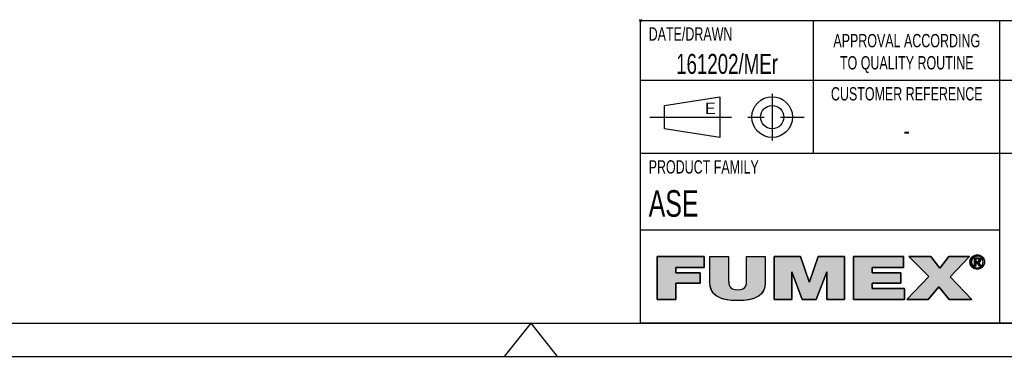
# Model space of a CAD drawing. Extents: x 0 to 594, y 0 to 420.
# Tile 3 of 17: x 325 to 473, y 0 to 51. Entities that reach past the tile are written whole.
import ezdxf

# ---------------------------------------------------------------- set-up
doc = ezdxf.new("R2010")
doc.units = 0
doc.header["$LTSCALE"] = 32.67
doc.linetypes.add('CENTER', pattern=[0.6, 0.375, -0.075, 0.075, -0.075])
doc.layers.get('0').update_dxf_attribs({"linetype": 'CONTINUOUS'})
doc.layers.add('ASEM_85_125-125_DXF_FORMAT', color=7, linetype='CONTINUOUS')
doc.layers.add('ASEM_85_125-DXF_CONTINUOUS', color=7, linetype='CONTINUOUS')
doc.styles.add('TEXTSTYLE_2', font='txt', dxfattribs={"width": 0.7})
doc.styles.add('TEXTSTYLE_3', font='txt')

# ---------------------------------------------------------------- blocks, each defined once
blk = doc.blocks.new('BLOCK_2_BL1', base_point=(445.6, 11.82))
at = {"layer": 'ASEM_85_125-125_DXF_FORMAT', "linetype": 'CONTINUOUS'}
for points in [[(423.82, 8.53), (421.02, 8.53), (421.02, 15.03), (428.05, 15.03), (428.05, 13.36), (423.82, 13.36), (423.82, 12.55), (427.45, 12.55), (427.45, 11.01), (423.82, 11.01)], [(437.23, 15.03), (437.23, 11.04), (437.19, 10.55), (437.08, 10.11), (436.9, 9.74), (436.65, 9.41), (436.33, 9.12), (435.92, 8.88), (435.41, 8.67), (434.78, 8.52), (434.01, 8.41), (433.09, 8.38), (432.17, 8.42), (431.4, 8.52), (430.77, 8.67), (430.26, 8.88), (429.85, 9.12), (429.52, 9.41), (429.27, 9.74), (429.09, 10.12), (428.98, 10.55), (428.94, 11.04), (428.94, 15.03), (431.74, 15.03), (431.74, 11.49), (431.76, 11.06), (431.81, 10.73), (431.92, 10.48), (432.09, 10.29), (432.33, 10.13), (432.66, 10.03), (433.11, 10), (433.54, 10.03), (433.86, 10.13), (434.1, 10.29), (434.26, 10.49), (434.36, 10.74), (434.42, 11.07), (434.43, 11.49), (434.43, 15.03)], [(441.21, 8.53), (438.56, 8.53), (438.56, 15.03), (442.55, 15.03), (443.84, 11.21), (443.87, 11.21), (445.17, 15.03), (449.15, 15.03), (449.15, 8.53), (446.51, 8.53), (446.51, 12.7), (446.48, 12.7), (444.9, 8.53), (442.81, 8.53), (441.23, 12.7), (441.21, 12.7)], [(458.17, 8.53), (450.5, 8.53), (450.5, 15.03), (458.03, 15.03), (458.03, 13.36), (453.3, 13.36), (453.3, 12.55), (457.6, 12.55), (457.6, 11.01), (453.3, 11.01), (453.3, 10.2), (458.17, 10.2)], [(461.73, 8.53), (458.52, 8.53), (461.81, 11.99), (458.82, 15.03), (462.1, 15.03), (463.48, 13.26), (464.83, 15.03), (467.93, 15.03), (465.02, 11.97), (468.26, 8.53), (464.89, 8.53), (463.34, 10.47)], [(468.45, 14.81), (468.37, 14.71), (468.3, 14.59), (468.26, 14.47), (468.23, 14.34), (468.22, 14.2), (468.01, 14.03), (468, 14.2), (468.01, 14.36), (468.05, 14.52), (468.11, 14.66), (468.19, 14.8), (468.49, 14.86)], [(468.6, 14.94), (468.49, 14.86), (468.19, 14.8), (468.29, 14.92), (468.71, 15)], [(468.83, 15.05), (468.71, 15), (468.29, 14.92), (468.41, 15.03), (468.96, 15.08)], [(469.09, 15.09), (468.96, 15.08), (468.41, 15.03), (468.47, 15.08), (469.57, 15.16), (469.71, 15.08), (469.78, 15.03), (469.89, 14.92), (469.99, 14.8), (470.07, 14.66), (470.13, 14.52), (470.17, 14.36), (470.18, 14.2), (470.17, 14.03), (470.13, 13.88), (470.07, 13.73), (470, 13.59), (469.9, 13.46), (469.78, 13.36), (469.71, 13.31), (469.57, 13.23), (469.42, 13.17), (469.26, 13.13), (468.93, 13.13), (468.77, 13.17), (468.62, 13.23), (468.54, 13.27), (469.09, 13.3), (469.23, 13.31), (469.36, 13.34), (469.48, 13.38), (469.59, 13.45), (469.69, 13.53), (469.73, 13.58), (469.81, 13.68), (469.88, 13.8), (469.92, 13.92), (469.95, 14.06), (469.96, 14.2), (469.95, 14.34), (469.92, 14.47), (469.88, 14.59), (469.81, 14.71), (469.73, 14.81), (469.69, 14.86), (469.59, 14.94), (469.48, 15), (469.35, 15.05), (469.23, 15.08)], [(469.09, 15.27), (469.26, 15.26), (469.42, 15.22), (469.57, 15.16), (468.47, 15.08), (468.62, 15.16), (468.77, 15.22), (468.93, 15.26)], [(468.87, 14.65), (468.68, 13.57), (468.68, 14.81), (469.15, 14.81), (469.15, 14.81), (469.26, 14.81), (469.34, 14.79), (469.41, 14.77), (469.46, 14.74), (469.51, 14.7), (469.53, 14.68), (469.54, 14.66), (469.57, 14.6), (469.58, 14.54), (469.59, 14.46), (469.58, 14.39), (469.57, 14.32), (469.54, 14.27), (469.22, 14.28), (469.26, 14.29), (469.29, 14.3), (469.32, 14.31), (469.34, 14.33), (469.36, 14.35), (469.37, 14.37), (469.38, 14.4), (469.39, 14.43), (469.39, 14.47), (469.39, 14.51), (469.38, 14.53), (469.37, 14.56), (469.36, 14.58), (469.34, 14.6), (469.31, 14.62), (469.28, 14.63), (469.25, 14.64), (469.21, 14.65), (469.16, 14.65), (469.12, 14.65), (468.99, 14.65)], [(468.23, 14.06), (468.26, 13.92), (468.3, 13.8), (468.37, 13.68), (468.45, 13.58), (468.29, 13.47), (468.19, 13.59), (468.11, 13.73), (468.05, 13.88), (468.01, 14.03), (468.22, 14.2)], [(468.49, 13.53), (468.6, 13.45), (468.4, 13.36), (468.29, 13.47), (468.45, 13.58)], [(468.71, 13.38), (468.83, 13.34), (468.54, 13.27), (468.4, 13.36), (468.6, 13.45)], [(469.09, 14.27), (469.11, 14.27), (469.17, 14.27), (469.22, 14.28), (469.54, 14.27), (468.87, 14.11), (468.87, 13.57), (468.68, 13.57), (468.87, 14.65), (468.87, 14.46), (468.87, 14.27), (468.98, 14.27)], [(469.27, 14.12), (469.62, 13.57), (469.41, 13.57), (469.08, 14.11), (468.87, 14.11), (469.54, 14.27), (469.5, 14.22), (469.46, 14.19), (469.4, 14.16), (469.34, 14.13)]]:
    blk.add_hatch(color=7, dxfattribs=at).paths.add_polyline_path(points)
at = {"layer": 'ASEM_85_125-125_DXF_FORMAT', "color": 7, "linetype": 'CONTINUOUS'}
for p, q in [((428.05, 15.03), (421.02, 15.03)), ((421.02, 15.03), (421.02, 8.53)), ((428.05, 15.03), (421.02, 15.03)), ((421.02, 15.03), (421.02, 8.53)), ((428.05, 13.36), (428.05, 15.03)), ((428.05, 13.36), (428.05, 15.03)), ((442.55, 15.03), (438.56, 15.03)), ((438.56, 15.03), (438.56, 8.53)), ((442.55, 15.03), (438.56, 15.03)), ((438.56, 15.03), (438.56, 8.53)), ((443.84, 11.21), (442.55, 15.03)), ((443.84, 11.21), (442.55, 15.03)), ((445.17, 15.03), (443.87, 11.21)), ((445.17, 15.03), (443.87, 11.21)), ((449.15, 15.03), (445.17, 15.03)), ((449.15, 15.03), (445.17, 15.03)), ((449.15, 8.53), (449.15, 15.03)), ((449.15, 8.53), (449.15, 15.03)), ((458.03, 15.03), (450.5, 15.03)), ((450.5, 15.03), (450.5, 8.53)), ((458.03, 15.03), (450.5, 15.03)), ((450.5, 15.03), (450.5, 8.53)), ((458.03, 13.36), (458.03, 15.03)), ((458.03, 13.36), (458.03, 15.03)), ((462.1, 15.03), (458.82, 15.03)), ((458.82, 15.03), (461.81, 11.99)), ((462.1, 15.03), (458.82, 15.03)), ((458.82, 15.03), (461.81, 11.99)), ((463.48, 13.26), (462.1, 15.03)), ((463.48, 13.26), (462.1, 15.03)), ((464.83, 15.03), (463.48, 13.26)), ((464.83, 15.03), (463.48, 13.26)), ((467.93, 15.03), (464.83, 15.03)), ((467.93, 15.03), (464.83, 15.03)), ((465.02, 11.97), (467.93, 15.03)), ((465.02, 11.97), (467.93, 15.03)), ((423.82, 12.55), (423.82, 13.36)), ((423.82, 13.36), (428.05, 13.36)), ((423.82, 12.55), (423.82, 13.36)), ((423.82, 13.36), (428.05, 13.36)), ((453.3, 12.55), (453.3, 13.36)), ((453.3, 13.36), (458.03, 13.36)), ((453.3, 12.55), (453.3, 13.36)), ((453.3, 13.36), (458.03, 13.36)), ((427.45, 12.55), (423.82, 12.55)), ((427.45, 12.55), (423.82, 12.55)), ((427.45, 11.01), (427.45, 12.55)), ((427.45, 11.01), (427.45, 12.55)), ((441.21, 8.53), (441.21, 12.7)), ((441.21, 12.7), (441.23, 12.7)), ((441.21, 8.53), (441.21, 12.7)), ((441.21, 12.7), (441.23, 12.7)), ((441.23, 12.7), (442.81, 8.53)), ((441.23, 12.7), (442.81, 8.53)), ((444.9, 8.53), (446.48, 12.7)), ((444.9, 8.53), (446.48, 12.7)), ((446.48, 12.7), (446.51, 12.7)), ((446.48, 12.7), (446.51, 12.7)), ((446.51, 12.7), (446.51, 8.53)), ((446.51, 12.7), (446.51, 8.53)), ((457.6, 12.55), (453.3, 12.55)), ((457.6, 12.55), (453.3, 12.55)), ((457.6, 11.01), (457.6, 12.55)), ((457.6, 11.01), (457.6, 12.55)), ((461.81, 11.99), (458.52, 8.53)), ((461.81, 11.99), (458.52, 8.53)), ((468.26, 8.53), (465.02, 11.97)), ((468.26, 8.53), (465.02, 11.97)), ((423.82, 8.53), (423.82, 11.01)), ((423.82, 11.01), (427.45, 11.01)), ((423.82, 8.53), (423.82, 11.01)), ((423.82, 11.01), (427.45, 11.01)), ((443.87, 11.21), (443.84, 11.21)), ((443.87, 11.21), (443.84, 11.21)), ((453.3, 10.2), (453.3, 11.01)), ((453.3, 11.01), (457.6, 11.01)), ((453.3, 10.2), (453.3, 11.01)), ((453.3, 11.01), (457.6, 11.01)), ((461.73, 8.53), (463.34, 10.47)), ((461.73, 8.53), (463.34, 10.47)), ((463.34, 10.47), (464.89, 8.53)), ((463.34, 10.47), (464.89, 8.53)), ((458.17, 10.2), (453.3, 10.2)), ((458.17, 10.2), (453.3, 10.2)), ((458.17, 8.53), (458.17, 10.2)), ((458.17, 8.53), (458.17, 10.2)), ((421.02, 8.53), (423.82, 8.53)), ((421.02, 8.53), (423.82, 8.53)), ((438.56, 8.53), (441.21, 8.53)), ((438.56, 8.53), (441.21, 8.53)), ((442.81, 8.53), (444.9, 8.53)), ((442.81, 8.53), (444.9, 8.53)), ((446.51, 8.53), (449.15, 8.53)), ((446.51, 8.53), (449.15, 8.53)), ((450.5, 8.53), (458.17, 8.53)), ((450.5, 8.53), (458.17, 8.53)), ((458.52, 8.53), (461.73, 8.53)), ((458.52, 8.53), (461.73, 8.53)), ((464.89, 8.53), (468.26, 8.53)), ((464.89, 8.53), (468.26, 8.53))]:
    blk.add_line(p, q, dxfattribs=at)
for points in [[(423.82, 8.53), (421.02, 8.53), (421.02, 15.03), (428.05, 15.03), (428.05, 13.36), (423.82, 13.36), (423.82, 12.55), (427.45, 12.55), (427.45, 11.01), (423.82, 11.01), (423.82, 8.53)], [(437.23, 15.03), (437.23, 11.04), (437.19, 10.55), (437.08, 10.11), (436.9, 9.74), (436.65, 9.41), (436.33, 9.12), (435.92, 8.88), (435.41, 8.67), (434.78, 8.52), (434.01, 8.41), (433.09, 8.38), (432.17, 8.42), (431.4, 8.52), (430.77, 8.67), (430.26, 8.88), (429.85, 9.12), (429.52, 9.41), (429.27, 9.74), (429.09, 10.12), (428.98, 10.55), (428.94, 11.04), (428.94, 15.03), (431.74, 15.03), (431.74, 11.49), (431.76, 11.06), (431.81, 10.73), (431.92, 10.48), (432.09, 10.29), (432.33, 10.13), (432.66, 10.03), (433.11, 10), (433.54, 10.03), (433.86, 10.13), (434.1, 10.29), (434.26, 10.49), (434.36, 10.74), (434.42, 11.07), (434.43, 11.49), (434.43, 15.03), (437.23, 15.03)], [(441.21, 8.53), (438.56, 8.53), (438.56, 15.03), (442.55, 15.03), (443.84, 11.21), (443.87, 11.21), (445.17, 15.03), (449.15, 15.03), (449.15, 8.53), (446.51, 8.53), (446.51, 12.7), (446.48, 12.7), (444.9, 8.53), (442.81, 8.53), (441.23, 12.7), (441.21, 12.7), (441.21, 8.53)], [(458.17, 8.53), (450.5, 8.53), (450.5, 15.03), (458.03, 15.03), (458.03, 13.36), (453.3, 13.36), (453.3, 12.55), (457.6, 12.55), (457.6, 11.01), (453.3, 11.01), (453.3, 10.2), (458.17, 10.2), (458.17, 8.53)], [(461.73, 8.53), (458.52, 8.53), (461.81, 11.99), (458.82, 15.03), (462.1, 15.03), (463.48, 13.26), (464.83, 15.03), (467.93, 15.03), (465.02, 11.97), (468.26, 8.53), (464.89, 8.53), (463.34, 10.47), (461.73, 8.53)], [(468.45, 14.81), (468.37, 14.71), (468.3, 14.59), (468.26, 14.47), (468.23, 14.34), (468.22, 14.2), (468.01, 14.03), (468, 14.2), (468.01, 14.36), (468.05, 14.52), (468.11, 14.66), (468.19, 14.8), (468.49, 14.86), (468.45, 14.81)], [(468.6, 14.94), (468.49, 14.86), (468.19, 14.8), (468.29, 14.92), (468.71, 15), (468.6, 14.94)], [(468.83, 15.05), (468.71, 15), (468.29, 14.92), (468.41, 15.03), (468.96, 15.08), (468.83, 15.05)], [(469.09, 15.09), (468.96, 15.08), (468.41, 15.03), (468.47, 15.08), (469.57, 15.16), (469.71, 15.08), (469.78, 15.03), (469.89, 14.92), (469.99, 14.8), (470.07, 14.66), (470.13, 14.52), (470.17, 14.36), (470.18, 14.2), (470.17, 14.03), (470.13, 13.88), (470.07, 13.73), (470, 13.59), (469.9, 13.46), (469.78, 13.36), (469.71, 13.31), (469.57, 13.23), (469.42, 13.17), (469.26, 13.13), (468.93, 13.13), (468.77, 13.17), (468.62, 13.23), (468.54, 13.27), (469.09, 13.3), (469.23, 13.31), (469.36, 13.34), (469.48, 13.38), (469.59, 13.45), (469.69, 13.53), (469.73, 13.58), (469.81, 13.68), (469.88, 13.8), (469.92, 13.92), (469.95, 14.06), (469.96, 14.2), (469.95, 14.34), (469.92, 14.47), (469.88, 14.59), (469.81, 14.71), (469.73, 14.81), (469.69, 14.86), (469.59, 14.94), (469.48, 15), (469.35, 15.05), (469.23, 15.08), (469.09, 15.09)], [(469.09, 15.27), (469.26, 15.26), (469.42, 15.22), (469.57, 15.16), (468.47, 15.08), (468.62, 15.16), (468.77, 15.22), (468.93, 15.26), (469.09, 15.27)], [(468.87, 14.65), (468.68, 13.57), (468.68, 14.81), (469.15, 14.81), (469.15, 14.81), (469.26, 14.81), (469.34, 14.79), (469.41, 14.77), (469.46, 14.74), (469.51, 14.7), (469.53, 14.68), (469.54, 14.66), (469.57, 14.6), (469.58, 14.54), (469.59, 14.46), (469.58, 14.39), (469.57, 14.32), (469.54, 14.27), (469.22, 14.28), (469.26, 14.29), (469.29, 14.3), (469.32, 14.31), (469.34, 14.33), (469.36, 14.35), (469.37, 14.37), (469.38, 14.4), (469.39, 14.43), (469.39, 14.47), (469.39, 14.51), (469.38, 14.53), (469.37, 14.56), (469.36, 14.58), (469.34, 14.6), (469.31, 14.62), (469.28, 14.63), (469.25, 14.64), (469.21, 14.65), (469.16, 14.65), (469.12, 14.65), (468.99, 14.65), (468.87, 14.65)], [(468.23, 14.06), (468.26, 13.92), (468.3, 13.8), (468.37, 13.68), (468.45, 13.58), (468.29, 13.47), (468.19, 13.59), (468.11, 13.73), (468.05, 13.88), (468.01, 14.03), (468.22, 14.2), (468.23, 14.06)], [(468.49, 13.53), (468.6, 13.45), (468.4, 13.36), (468.29, 13.47), (468.45, 13.58), (468.49, 13.53)], [(468.71, 13.38), (468.83, 13.34), (468.54, 13.27), (468.4, 13.36), (468.6, 13.45), (468.71, 13.38)], [(469.09, 14.27), (469.11, 14.27), (469.17, 14.27), (469.22, 14.28), (469.54, 14.27), (468.87, 14.11), (468.87, 13.57), (468.68, 13.57), (468.87, 14.65), (468.87, 14.46), (468.87, 14.27), (468.98, 14.27), (469.09, 14.27)], [(469.27, 14.12), (469.62, 13.57), (469.41, 13.57), (469.08, 14.11), (468.87, 14.11), (469.54, 14.27), (469.5, 14.22), (469.46, 14.19), (469.4, 14.16), (469.34, 14.13), (469.27, 14.12)]]:
    blk.add_lwpolyline(points, dxfattribs=at)
for points, knots in [([(437.23, 15.03), (437.23, 15.03), (434.43, 15.03), (434.43, 15.03), (434.43, 15.03), (434.43, 11.49), (434.43, 11.49), (434.43, 10.83), (434.43, 10), (433.11, 10), (431.74, 10), (431.74, 10.83), (431.74, 11.49), (431.74, 11.49), (431.74, 15.03), (431.74, 15.03), (431.74, 15.03), (428.94, 15.03), (428.94, 15.03), (428.94, 15.03), (428.94, 11.04), (428.94, 11.04), (428.94, 9.24), (430.32, 8.38), (433.09, 8.38), (435.87, 8.38), (437.23, 9.24), (437.23, 11.04), (437.23, 11.04), (437.23, 15.03), (437.23, 15.03)], [0, 0, 0, 0, 1, 1, 1, 2, 2, 2, 3, 3, 3, 4, 4, 4, 5, 5, 5, 6, 6, 6, 7, 7, 7, 8, 8, 8, 9, 9, 9, 10, 10, 10, 10]), ([(437.23, 15.03), (437.23, 15.03), (434.43, 15.03), (434.43, 15.03), (434.43, 15.03), (434.43, 11.49), (434.43, 11.49), (434.43, 10.83), (434.43, 10), (433.11, 10), (431.74, 10), (431.74, 10.83), (431.74, 11.49), (431.74, 11.49), (431.74, 15.03), (431.74, 15.03), (431.74, 15.03), (428.94, 15.03), (428.94, 15.03), (428.94, 15.03), (428.94, 11.04), (428.94, 11.04), (428.94, 9.24), (430.32, 8.38), (433.09, 8.38), (435.87, 8.38), (437.23, 9.24), (437.23, 11.04), (437.23, 11.04), (437.23, 15.03), (437.23, 15.03)], [0, 0, 0, 0, 1, 1, 1, 2, 2, 2, 3, 3, 3, 4, 4, 4, 5, 5, 5, 6, 6, 6, 7, 7, 7, 8, 8, 8, 9, 9, 9, 10, 10, 10, 10]), ([(469.09, 13.12), (469.68, 13.12), (470.18, 13.57), (470.18, 14.2), (470.18, 14.81), (469.68, 15.27), (469.09, 15.27), (468.5, 15.27), (468, 14.81), (468, 14.2), (468, 13.57), (468.5, 13.12), (469.09, 13.12)], [0, 0, 0, 0, 1, 1, 1, 2, 2, 2, 3, 3, 3, 4, 4, 4, 4]), ([(469.09, 13.12), (469.68, 13.12), (470.18, 13.57), (470.18, 14.2), (470.18, 14.81), (469.68, 15.27), (469.09, 15.27), (468.5, 15.27), (468, 14.81), (468, 14.2), (468, 13.57), (468.5, 13.12), (469.09, 13.12)], [0, 0, 0, 0, 1, 1, 1, 2, 2, 2, 3, 3, 3, 4, 4, 4, 4]), ([(468.22, 14.2), (468.22, 14.71), (468.6, 15.09), (469.09, 15.09), (469.58, 15.09), (469.96, 14.71), (469.96, 14.2), (469.96, 13.68), (469.58, 13.3), (469.09, 13.3), (468.6, 13.3), (468.22, 13.68), (468.22, 14.2)], [0, 0, 0, 0, 1, 1, 1, 2, 2, 2, 3, 3, 3, 4, 4, 4, 4]), ([(468.22, 14.2), (468.22, 14.71), (468.6, 15.09), (469.09, 15.09), (469.58, 15.09), (469.96, 14.71), (469.96, 14.2), (469.96, 13.68), (469.58, 13.3), (469.09, 13.3), (468.6, 13.3), (468.22, 13.68), (468.22, 14.2)], [0, 0, 0, 0, 1, 1, 1, 2, 2, 2, 3, 3, 3, 4, 4, 4, 4]), ([(468.87, 14.11), (468.87, 14.11), (469.08, 14.11), (469.08, 14.11), (469.08, 14.11), (469.41, 13.57), (469.41, 13.57), (469.41, 13.57), (469.62, 13.57), (469.62, 13.57), (469.62, 13.57), (469.27, 14.12), (469.27, 14.12), (469.45, 14.14), (469.59, 14.24), (469.59, 14.46), (469.59, 14.71), (469.44, 14.81), (469.15, 14.81), (469.15, 14.81), (468.68, 14.81), (468.68, 14.81), (468.68, 14.81), (468.68, 13.57), (468.68, 13.57), (468.68, 13.57), (468.87, 13.57), (468.87, 13.57), (468.87, 13.57), (468.87, 14.11), (468.87, 14.11)], [0, 0, 0, 0, 1, 1, 1, 2, 2, 2, 3, 3, 3, 4, 4, 4, 5, 5, 5, 6, 6, 6, 7, 7, 7, 8, 8, 8, 9, 9, 9, 10, 10, 10, 10]), ([(468.87, 14.11), (468.87, 14.11), (469.08, 14.11), (469.08, 14.11), (469.08, 14.11), (469.41, 13.57), (469.41, 13.57), (469.41, 13.57), (469.62, 13.57), (469.62, 13.57), (469.62, 13.57), (469.27, 14.12), (469.27, 14.12), (469.45, 14.14), (469.59, 14.24), (469.59, 14.46), (469.59, 14.71), (469.44, 14.81), (469.15, 14.81), (469.15, 14.81), (468.68, 14.81), (468.68, 14.81), (468.68, 14.81), (468.68, 13.57), (468.68, 13.57), (468.68, 13.57), (468.87, 13.57), (468.87, 13.57), (468.87, 13.57), (468.87, 14.11), (468.87, 14.11)], [0, 0, 0, 0, 1, 1, 1, 2, 2, 2, 3, 3, 3, 4, 4, 4, 5, 5, 5, 6, 6, 6, 7, 7, 7, 8, 8, 8, 9, 9, 9, 10, 10, 10, 10]), ([(468.87, 14.27), (468.87, 14.27), (468.87, 14.65), (468.87, 14.65), (468.87, 14.65), (469.12, 14.65), (469.12, 14.65), (469.25, 14.65), (469.39, 14.63), (469.39, 14.47), (469.39, 14.28), (469.25, 14.27), (469.09, 14.27), (469.09, 14.27), (468.87, 14.27), (468.87, 14.27)], [0, 0, 0, 0, 1, 1, 1, 2, 2, 2, 3, 3, 3, 4, 4, 4, 5, 5, 5, 5]), ([(468.87, 14.27), (468.87, 14.27), (468.87, 14.65), (468.87, 14.65), (468.87, 14.65), (469.12, 14.65), (469.12, 14.65), (469.25, 14.65), (469.39, 14.63), (469.39, 14.47), (469.39, 14.28), (469.25, 14.27), (469.09, 14.27), (469.09, 14.27), (468.87, 14.27), (468.87, 14.27)], [0, 0, 0, 0, 1, 1, 1, 2, 2, 2, 3, 3, 3, 4, 4, 4, 5, 5, 5, 5])]:
    blk.add_open_spline(points, degree=3, knots=knots, dxfattribs=at)
for points in [[(469.09, 13.3), (468.54, 13.27), (468.96, 13.31), (468.83, 13.34)], [(469.09, 13.12), (468.93, 13.13), (469.26, 13.13)]]:
    blk.add_solid(points, dxfattribs=at)
blk = doc.blocks.new('VYPLACERING_BL2', base_point=(431.5, 36))
at = {"layer": 'ASEM_85_125-DXF_CONTINUOUS', "color": 7, "linetype": 'CONTINUOUS'}
for p, q in [((422.09375, 37.75), (430.40625, 39.0625)), ((430.40625, 39.0625), (430.40625, 32.9375)), ((422.09375, 34.25), (422.09375, 37.75)), ((430.40625, 32.9375), (422.09375, 34.25))]:
    blk.add_line(p, q, dxfattribs=at)
at = {"layer": 'ASEM_85_125-DXF_CONTINUOUS', "color": 7, "linetype": 'CENTER'}
for p, q in [((438.28125, 39.5), (438.28125, 32.5)), ((419.90625, 36), (443.09375, 36))]:
    blk.add_line(p, q, dxfattribs=at)
at = {"layer": 'ASEM_85_125-DXF_CONTINUOUS', "color": 7, "linetype": 'CONTINUOUS'}
for radius in [3.0625, 1.75]:
    blk.add_circle((438.28125, 36), radius, dxfattribs=at)

msp = doc.modelspace()

# ---------------------------------------------------------------- linework, layer by layer
at = {"layer": 'ASEM_85_125-125_DXF_FORMAT', "color": 7, "linetype": 'CONTINUOUS'}
for p, q in [((418.65639, 50.34378), (418.34389, 50.65628)), ((418.65639, 50.65628), (418.34389, 50.34378)), ((589, 50.5), (418.5, 50.5)), ((418.5, 5), (418.5, 50.5)), ((444.5, 30.5), (444.5, 50.5)), ((472.5, 5), (472.5, 50.5)), ((589, 41.5), (418.5, 41.5)), ((589, 30.5), (418.5, 30.5)), ((472.5, 19), (418.5, 19)), ((25, 5), (589, 5)), ((402, 5), (398.0034, 0)), ((402, 5), (405.9966, 0)), ((589, 5), (418.5, 5)), ((0, 0), (594, 0))]:
    msp.add_line(p, q, dxfattribs=at)

# ---------------------------------------------------------------- block references
at = {"layer": 'ASEM_85_125-125_DXF_FORMAT', "color": 2, "linetype": 'CONTINUOUS'}
msp.add_blockref('BLOCK_2_BL1', (445.59793, 11.82346), dxfattribs=at)
at = {"layer": 'ASEM_85_125-DXF_CONTINUOUS', "color": 7, "linetype": 'CONTINUOUS'}
msp.add_blockref('VYPLACERING_BL2', (431.5, 36), dxfattribs=at)

# ---------------------------------------------------------------- texts
at = {"color": 7, "linetype": 'CONTINUOUS'}
for s, insert, char_height, width, attachment_point, style in [('DATE/DRAWN', (419.725, 49.5), 2, 14, 1, 'TEXTSTYLE_2'), ('APPROVAL ACCORDING\\PTO QUALITY ROUTINE', (458.5, 48.5), 2, 25.2, 2, 'TEXTSTYLE_2'), ('161202/MEr', (431.5, 45.5), 3, 21, 2, 'TEXTSTYLE_2'), ('CUSTOMER REFERENCE', (458.5, 40.5), 2, 25.2, 2, 'TEXTSTYLE_2'), ('E', (428.21875, 38.1875), 1.75, 1.75, 1, 'TEXTSTYLE_3')]:
    msp.add_mtext(s, dxfattribs=dict(at, insert=insert, char_height=char_height, width=width, attachment_point=attachment_point, style=style))
at = {"layer": 'ASEM_85_125-125_DXF_FORMAT', "color": 7, "linetype": 'CONTINUOUS', "style": 'TEXTSTYLE_2'}
for s, insert, char_height, width, attachment_point in [('-', (458.5, 35.5), 3, 2.1, 2), ('PRODUCT FAMILY', (419.725, 29.5), 2, 19.6, 1), ('ASE', (419.725, 25), 4, 8.4, 1)]:
    msp.add_mtext(s, dxfattribs=dict(at, insert=insert, char_height=char_height, width=width, attachment_point=attachment_point))

doc.saveas('drawing.dxf')
